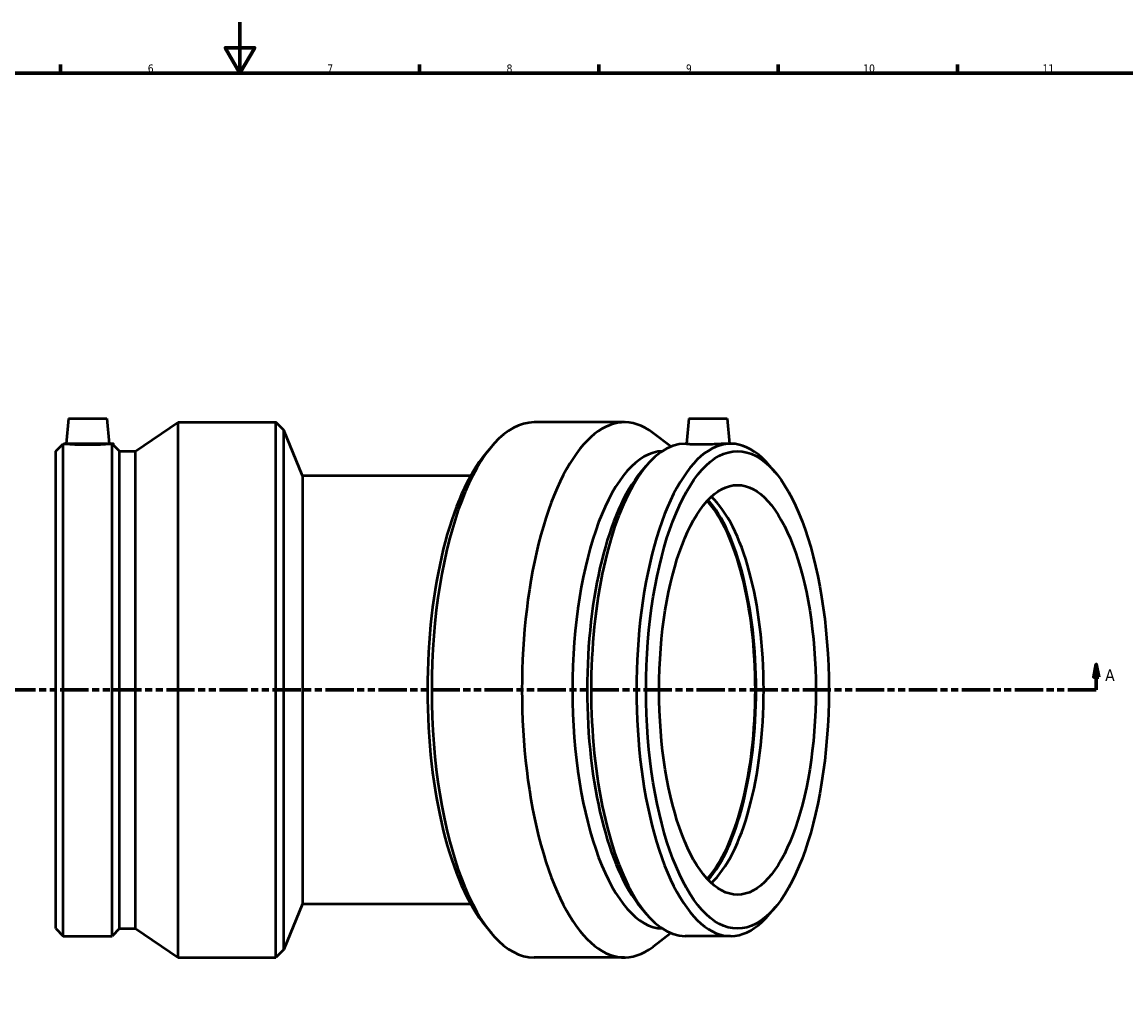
# Model space of a CAD drawing. Header units: millimetres. Extents: x -164 to 1151, y -160 to 974.
# Tile 4 of 6: x 335 to 767, y 213 to 594. Entities that reach past the tile are written whole.
import ezdxf

# ---------------------------------------------------------------- set-up
doc = ezdxf.new("R2010")
doc.units = ezdxf.units.MM
doc.linetypes.add('DOUBLE_DASH_CHAIN', pattern=[1.2403, 0.6614, -0.0827, 0.1654, -0.0827, 0.1654, -0.0827])
for name, color, linetype, lineweight in [('Border (ANSI)', 7, 'Continuous', 70), ('Section Line (ANSI)', 7, 'DOUBLE_DASH_CHAIN', 70), ('Visible (ANSI)', 7, 'Continuous', 50)]:
    doc.layers.add(name, color=color, linetype=linetype, lineweight=lineweight)
doc.styles.add('Label Text (ANSI)', font='tahoma.ttf')
doc.styles.add('Note Text (ANSI)', font='tahoma.ttf')

# ---------------------------------------------------------------- blocks, each defined once
blk = doc.blocks.new('Borders Default Border')
at = {"layer": 'Border (ANSI)'}
for p, q in [((350.4166793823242, 574.000015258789), (350.4166793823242, 577.4480056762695)), ((490.5833435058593, 574.000015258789), (490.5833435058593, 577.4480056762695)), ((560.6666564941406, 574.000015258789), (560.6666564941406, 577.4480056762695)), ((630.7500076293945, 574.000015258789), (630.7500076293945, 577.4480056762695)), ((700.8333587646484, 574.000015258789), (700.8333587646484, 577.4480056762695))]:
    blk.add_line(p, q, dxfattribs=at)
at = {"layer": 'Border (ANSI)', "flags": 128}
for points in [[(420.4999923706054, 594.0000152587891), (420.4999923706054, 574.000015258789), (414.7264862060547, 584.000015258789), (426.2734985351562, 584.000015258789), (420.4999923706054, 574.000015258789)], [(20, 20), (20, 574.000015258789), (820.999984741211, 574.000015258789), (820.999984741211, 20), (20, 20)]]:
    blk.add_lwpolyline(points, dxfattribs=at)
at = {"layer": 'Border (ANSI)', "char_height": 3.048000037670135, "attachment_point": 7, "style": 'Note Text (ANSI)'}
for s, insert in [('6', (384.485404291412, 574.3357795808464)), ('7', (454.5979985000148, 574.3999999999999)), ('8', (524.6301253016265, 574.3308395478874)), ('9', (594.7012666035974, 574.3407196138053)), ('10', (663.9604136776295, 574.3357795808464)), ('11', (734.0437470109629, 574.3999999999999))]:
    blk.add_mtext(s, dxfattribs=dict(at, insert=insert))
blk = doc.blocks.new('2dTransSection0')
at = {"layer": 'Section Line (ANSI)', "linetype": 'Continuous'}
for p, q in [((755.0269405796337, 343.1773716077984), (754.0269405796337, 338.1773716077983)), ((755.0269405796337, 338.1773716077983), (755.0269405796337, 343.1773716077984)), ((756.0269405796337, 338.1773716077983), (755.0269405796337, 343.1773716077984)), ((754.0269405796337, 338.1773716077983), (756.0269405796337, 338.1773716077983)), ((755.0269405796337, 333.1773716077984), (755.0269405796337, 338.1773716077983)), ((743.9120925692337, 333.1773716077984), (755.0269405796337, 333.1773716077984))]:
    blk.add_line(p, q, dxfattribs=at)
at = {"layer": 'Section Line (ANSI)', "linetype": 'DOUBLE_DASH_CHAIN', "ltscale": 16.70244979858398}
blk.add_line((246.7269403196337, 333.1773716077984), (755.0269405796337, 333.1773716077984), dxfattribs=at)
at = {"layer": 'Section Line (ANSI)', "linetype": 'Continuous', "flags": 128}
blk.add_lwpolyline([(756.0269425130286, 338.1773717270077), (755.0269386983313, 343.1773717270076), (754.0269348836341, 338.1773717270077), (756.0269425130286, 338.1773717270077)], dxfattribs=at)
at = {"layer": 'Section Line (ANSI)'}
blk.add_solid([(756.0269425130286, 338.1773717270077), (755.0269386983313, 343.1773717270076), (754.0269348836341, 338.1773717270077), (756.0269425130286, 338.1773717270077)], dxfattribs=at)
at = {"layer": 'Section Line (ANSI)', "insert": (758.497679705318, 336.6773716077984), "char_height": 4.571999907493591, "attachment_point": 7, "style": 'Label Text (ANSI)'}
blk.add_mtext('A', dxfattribs=at)

msp = doc.modelspace()

# ---------------------------------------------------------------- linework, layer by layer
at = {"layer": 'Visible (ANSI)'}
for p, q in [((353.5012187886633, 439.1773716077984), (352.6385805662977, 429.3173716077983)), ((353.5012187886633, 439.1773716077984), (368.5012187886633, 439.1773716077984)), ((368.5012187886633, 439.1773716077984), (369.3638570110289, 429.3173716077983)), ((379.7062187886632, 426.4331716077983), (396.355972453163, 437.6773716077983)), ((396.355972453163, 228.6773716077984), (396.355972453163, 437.6773716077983)), ((396.355972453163, 437.6773716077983), (434.5312187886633, 437.6773716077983)), ((434.5312187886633, 228.6773716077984), (434.5312187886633, 437.6773716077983)), ((437.5919529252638, 434.6166374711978), (434.5312187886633, 437.6773716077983)), ((570.6594580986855, 437.6773716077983), (535.3901293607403, 437.6773716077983)), ((595.8229913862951, 439.1773716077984), (594.9556866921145, 429.2640335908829)), ((595.8229913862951, 439.1773716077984), (610.8229913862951, 439.1773716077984)), ((610.8229913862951, 439.1773716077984), (611.6856296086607, 429.3173716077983)), ((437.5919529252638, 231.7381057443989), (437.5919529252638, 434.6166374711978)), ((444.9812187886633, 416.7773716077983), (437.5919529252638, 434.6166374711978)), ((588.8350225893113, 428.1843071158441), (581.846132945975, 433.5054786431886)), ((348.5312187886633, 426.4331716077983), (351.4154187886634, 429.3173716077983)), ((351.4154187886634, 237.0373716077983), (351.4154187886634, 429.3173716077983)), ((351.4154187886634, 429.3173716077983), (352.6385805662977, 429.3173716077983)), ((369.3638570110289, 429.3173716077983), (370.5870187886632, 429.3173716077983)), ((370.5870187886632, 237.0373716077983), (370.5870187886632, 429.3173716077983)), ((373.4712187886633, 426.4331716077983), (370.5870187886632, 429.3173716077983)), ((516.4829710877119, 425.5053343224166), (518.8255555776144, 428.2911524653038)), ((594.9603531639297, 429.3173716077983), (594.4668669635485, 429.3173716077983)), ((612.179115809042, 429.3173716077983), (611.0490616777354, 429.3173716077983)), ((348.5312187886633, 239.9215716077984), (348.5312187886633, 426.4331716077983)), ((373.4712187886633, 239.9215716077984), (373.4712187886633, 426.4331716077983)), ((373.4712187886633, 426.4331716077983), (379.7062187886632, 426.4331716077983)), ((379.7062187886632, 239.9215716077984), (379.7062187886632, 426.4331716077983)), ((577.0199879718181, 418.0569096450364), (579.227459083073, 420.6820499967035)), ((629.6259948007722, 418.0569096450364), (627.4185236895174, 420.6820499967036)), ((444.9812187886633, 416.7773716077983), (444.9812187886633, 249.5773716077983)), ((510.5756773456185, 416.7773716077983), (444.9812187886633, 416.7773716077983)), ((444.9812187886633, 249.5773716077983), (437.5919529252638, 231.7381057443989)), ((444.9812187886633, 249.5773716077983), (510.5756773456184, 249.5773716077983)), ((577.0199879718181, 248.2978335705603), (579.227459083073, 245.6726932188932)), ((629.6259948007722, 248.2978335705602), (627.4185236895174, 245.6726932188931)), ((348.5312187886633, 239.9215716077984), (351.4154187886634, 237.0373716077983)), ((373.4712187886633, 239.9215716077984), (370.5870187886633, 237.0373716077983)), ((373.4712187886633, 239.9215716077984), (379.7062187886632, 239.9215716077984)), ((379.7062187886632, 239.9215716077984), (396.355972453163, 228.6773716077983)), ((516.4829710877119, 240.8494088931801), (518.8255555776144, 238.0635907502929)), ((588.8350225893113, 238.1704360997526), (581.846132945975, 232.8492645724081)), ((351.4154187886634, 237.0373716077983), (370.5870187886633, 237.0373716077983)), ((612.179115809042, 237.0373716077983), (594.4668669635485, 237.0373716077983)), ((396.355972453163, 228.6773716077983), (434.5312187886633, 228.6773716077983)), ((437.5919529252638, 231.7381057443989), (434.5312187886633, 228.6773716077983)), ((570.6594580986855, 228.6773716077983), (535.3901293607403, 228.6773716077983))]:
    msp.add_line(p, q, dxfattribs=at)
for centre, major_axis, ratio, start_param, end_param in [((570.6594580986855, 333.1773716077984), (2.2e-15, -104.5), 0.3826834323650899, 2.858075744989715, 6.566702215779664), ((535.3901293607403, 333.1773716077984), (3.55e-14, -104.5), 0.3826834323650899, 3.141592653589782, 6.283185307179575), ((612.179115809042, 333.1773716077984), (8.9e-15, -96.14000000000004), 0.3826834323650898, 2.71451406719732, 6.710263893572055), ((594.4668669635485, 333.1773716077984), (1.78e-14, -96.14000000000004), 0.3826834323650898, 3.141592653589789, 6.283185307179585), ((532.5623797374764, 333.1773716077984), (4.0234e-12, 101.4392658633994), 0.38268343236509, 0.4270785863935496, 2.714514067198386), ((586.0418247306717, 333.1773716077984), (-1.24e-14, -93.25579999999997), 0.3826834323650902, 3.156586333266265, 6.268191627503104), ((591.8022136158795, 333.1773716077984), (3.7015e-12, 93.25579999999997), 0.38268343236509, 0.4270785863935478, 2.714514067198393), ((591.2093407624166, 333.1773716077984), (-3.1553e-12, -80), 0.3826834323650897, 0.3962898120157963, 2.745302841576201), ((591.2093407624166, 333.1773716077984), (-3.173e-12, -80.7494576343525), 0.3826834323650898, 0.4055177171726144, 2.736074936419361), ((594.4668669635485, 333.1773716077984), (-3.3e-15, 80.00000000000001), 0.3826834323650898, 3.480860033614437, 5.943917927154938)]:
    msp.add_ellipse(centre, major_axis=major_axis, ratio=ratio, start_param=start_param, end_param=end_param, dxfattribs=at)
for major_axis, ratio in [((0, -93.25579999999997), 0.38268343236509), ((0, -80), 0.3826834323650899)]:
    msp.add_ellipse((614.843769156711, 333.1773716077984), major_axis=major_axis, ratio=ratio, dxfattribs=at)
for points, knots in [([(369.3638570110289, 429.3173716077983), (369.3638570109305, 429.3173716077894), (369.1547793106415, 429.2983309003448), (368.3040176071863, 429.2293793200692), (367.6623414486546, 429.180439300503), (366.1797218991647, 429.0882638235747), (365.2394206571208, 429.0390319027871), (363.1767421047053, 428.9694711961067), (362.0543078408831, 428.9501627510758), (359.9481297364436, 428.9501627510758), (358.8256954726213, 428.9694711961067), (356.7630169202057, 429.0390319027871), (355.8227156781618, 429.0882638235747), (354.3400961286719, 429.180439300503), (353.6984199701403, 429.2293793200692), (352.847658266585, 429.2983309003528), (352.6385805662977, 429.3173716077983), (352.6385805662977, 429.3173716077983)], [1.263150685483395, 1.263150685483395, 1.263150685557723, 1.263150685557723, 1.578799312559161, 1.578799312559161, 1.894447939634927, 1.894447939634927, 2.210374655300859, 2.210374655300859, 2.526301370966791, 2.526301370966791, 2.842228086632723, 2.842228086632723, 3.158154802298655, 3.158154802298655, 3.47380342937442, 3.47380342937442, 3.789452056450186, 3.789452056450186, 3.789452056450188, 3.789452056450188]), ([(600.1104539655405, 428.9501627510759), (599.137526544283, 428.9501627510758), (598.1816233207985, 428.9694711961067), (596.604976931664, 429.0390319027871), (595.9841603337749, 429.0882638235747), (595.1852802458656, 429.180439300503), (594.9534293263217, 429.2293793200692), (594.955676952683, 429.263914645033), (594.9556815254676, 429.263974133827), (594.955686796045, 429.2640335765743)], [0, 0, 0, 0, 0.315926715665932, 0.315926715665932, 0.6318534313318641, 0.6318534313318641, 0.9475020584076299, 0.9475020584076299, 0.9480471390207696, 0.9480471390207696, 0.9480471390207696, 0.9480471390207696]), ([(611.0490616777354, 429.3173716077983), (610.6464166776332, 429.3173716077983), (610.0237321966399, 429.2983309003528), (608.4472420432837, 429.2293793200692), (607.4934300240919, 429.180439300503), (605.5527863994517, 429.0882638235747), (604.4361528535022, 429.0390319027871), (602.2014662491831, 428.9694711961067), (601.0833813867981, 428.9501627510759), (600.1104539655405, 428.9501627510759)], [3.789452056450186, 3.789452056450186, 3.789452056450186, 3.789452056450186, 4.105100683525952, 4.105100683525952, 4.420749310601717, 4.420749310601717, 4.736676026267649, 4.736676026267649, 5.052602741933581, 5.052602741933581, 5.052602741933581, 5.052602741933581])]:
    msp.add_open_spline(points, degree=3, knots=knots, dxfattribs=at)

# ---------------------------------------------------------------- block references
msp.add_blockref('Borders Default Border', (0, 0))
at = {"layer": 'Section Line (ANSI)'}
msp.add_blockref('2dTransSection0', (0, 0), dxfattribs=at)

doc.saveas('drawing.dxf')
